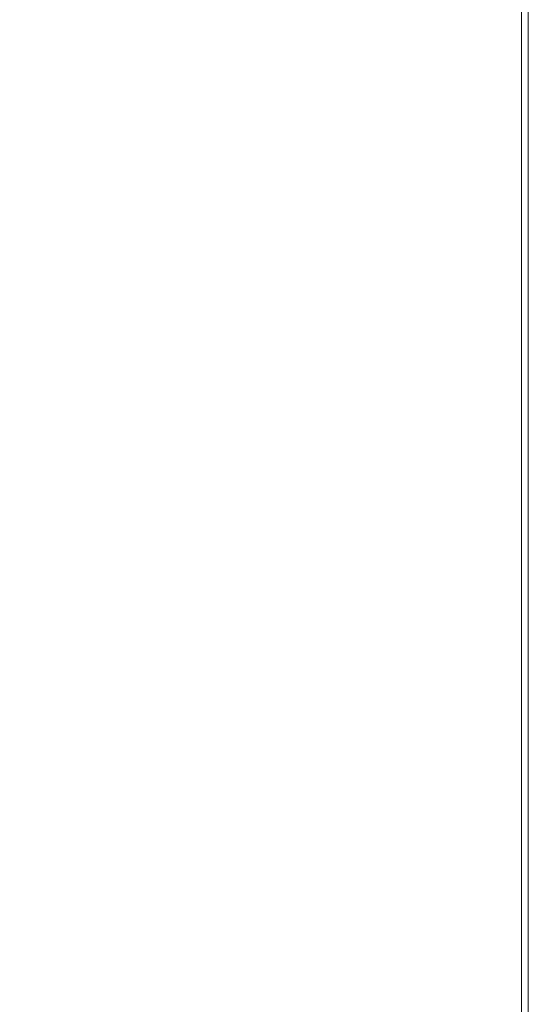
# Model space of a CAD drawing. Header units: millimetres. Extents: x -174 to 174, y -184 to 184.
# Tile 20 of 35: x 110 to 174, y -119 to 5. Entities that reach past the tile are written whole.
import ezdxf

# ---------------------------------------------------------------- set-up
doc = ezdxf.new("R2010")
doc.units = ezdxf.units.MM
doc.header["$LTSCALE"] = 5.08
doc.layers.add('Lighting-LED', color=7, linetype='Continuous', lineweight=5, true_color=0x000000)

# ---------------------------------------------------------------- blocks, each defined once
blk = doc.blocks.new('Group-1')
at = {"layer": 'Lighting-LED', "color": 18, "linetype": 'Continuous', "lineweight": 5}
for points, invisible_edges in [([(-4935.16, -563.12, -462.71), (-4987.26, -599.48, -372.48), (-4921.31, -892.84, -486.7)], 10), ([(-4934.96, -563, -463.06), (-4935.16, -563.12, -462.71), (-4921.31, -892.84, -486.7)], 10), ([(-4921.31, -892.84, -486.7), (-4934.55, -562.86, -463.78), (-4934.76, -562.91, -463.42), (-4934.96, -563, -463.06)], 9), ([(-4921.31, -892.84, -486.7), (-4934.34, -562.84, -464.14), (-4934.55, -562.86, -463.78)], 9), ([(-4934.34, -562.84, -464.14), (-4921.31, -892.84, -486.7), (-4921.31, -567.85, -486.7)], 9), ([(-4922.18, -567.85, -487.2), (-4922.18, -892.84, -487.2), (-4989.8, -856.37, -370.07), (-4989.8, -604.2, -370.07)], 10), ([(-4988.94, -604.2, -369.57), (-4988.94, -856.37, -369.57), (-4921.31, -892.84, -486.7), (-4987.26, -599.48, -372.48)], 14)]:
    blk.add_3dface(points, dxfattribs=dict(at, invisible_edges=invisible_edges))
blk.add_3dface([(-4922.18, -567.85, -487.2), (-4921.31, -567.85, -486.7), (-4921.31, -892.84, -486.7), (-4922.18, -892.84, -487.2)], dxfattribs=at)
at = {"layer": 'Lighting-LED', "color": 0, "flags": 1}
for tag in ['Yoke', '3D_Symbol_Name', 'Weight', 'Weight', 'Wattage', 'Candlepower', 'Body', 'Model_Name', 'Frame_Size', 'Device_Type', 'Beam_Angle', 'Field_Angle', 'Remarks', 'Beam_Angle_2', 'Field_Angle_2', 'Num_Channels', 'FixtureID', 'Frame_Size', 'Base', 'Lens', 'Inst_Type', 'Lamp']:
    blk.add_attdef(tag, (-4365.47, 1246.74), '', height=0.18, dxfattribs=at)

msp = doc.modelspace()

# ---------------------------------------------------------------- block references
at = {"layer": 'Lighting-LED', "color": 7}
msp.add_blockref('Group-1', (5095.47, 730.46), dxfattribs=at)

doc.saveas('drawing.dxf')
